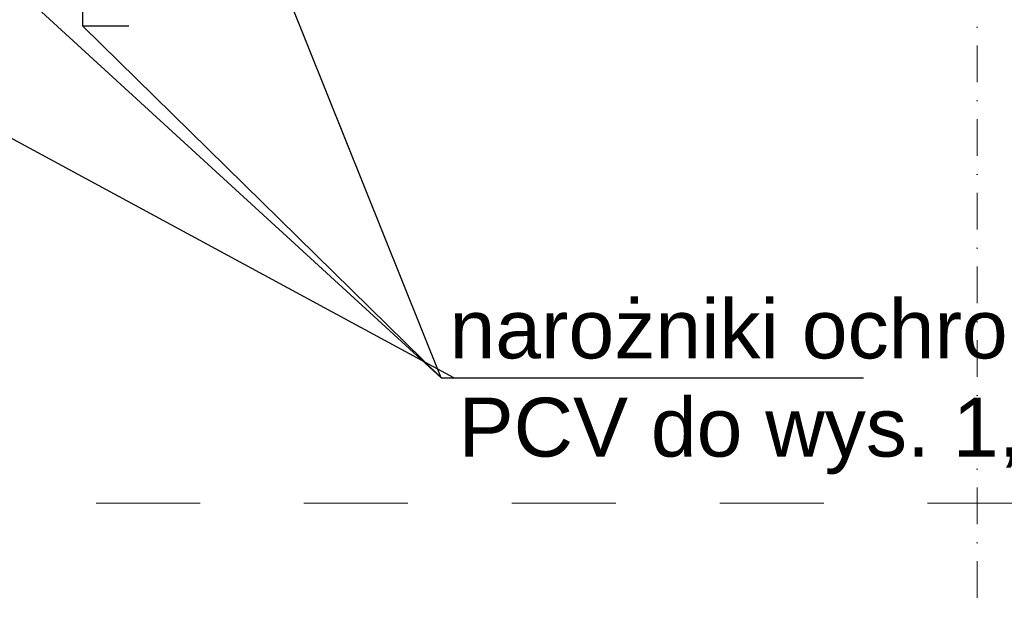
# Model space of a CAD drawing. Header units: millimetres. Extents: x -25785 to 64215, y 1802 to 45092.
# Tile 21 of 53: x 18396 to 21070, y 27737 to 29320. Entities that reach past the tile are written whole.
import ezdxf

# ---------------------------------------------------------------- set-up
doc = ezdxf.new("R2010")
doc.units = ezdxf.units.MM
doc.header["$MEASUREMENT"] = 0
doc.linetypes.add('DASHDOTX2', pattern=[2, 1, -0.5, 0, -0.5])
doc.linetypes.add('Przerywana', pattern=[564.444447, 282.222223, -282.222223])
doc.layers.add('0_35___________', color=7, linetype='Continuous')
doc.layers.add('Osie', color=6, linetype='DASHDOTX2', lineweight=15)
doc.layers.add('TECHNOLOGIA', color=8, linetype='Continuous', lineweight=18)
doc.styles.add('FDBES', font='simplex.shx')

msp = doc.modelspace()

# ---------------------------------------------------------------- linework, layer by layer
msp.add_line((19575.09122, 28346.73002), (16638.69974, 29936.67784))
at = {"color": 60}
msp.add_lwpolyline([(18692.96556, 29301.70639), (18567.62371, 29301.70639), (18567.62371, 29387.16674)], dxfattribs=at)
at = {"layer": '0_35___________'}
for p, q in [((19540.59918, 28346.73002), (16687.72156, 30961.58346)), ((19540.59918, 28346.73002), (18568.42362, 30770.30267)), ((18567.62371, 29301.70639), (19540.59918, 28346.73002)), ((19540.59918, 28346.73002), (20686.88185, 28346.73002))]:
    msp.add_line(p, q, dxfattribs=at)
at = {"layer": 'Osie', "ltscale": 100}
msp.add_line((20995.51893, 41255.70129), (20995.51893, 15638.42236), dxfattribs=at)
at = {"layer": 'TECHNOLOGIA', "color": 10, "linetype": 'Przerywana'}
msp.add_lwpolyline([(14990.29116, 36608.58743), (21143.69272, 36608.58743), (21143.69272, 28006.48021), (14990.29116, 28006.48021)], close=True, dxfattribs=at)

# ---------------------------------------------------------------- texts
at = {"color": 60, "insert": (20507.4241, 28322.19433), "char_height": 160, "attachment_point": 5, "rotation": 359.99999979, "style": 'FDBES'}
msp.add_mtext('{\\fArial|b0|i0|c238|p34;\\C2;narożniki ochronne\\PPCV do wys. 1,6m}', dxfattribs=at)

doc.saveas('drawing.dxf')
